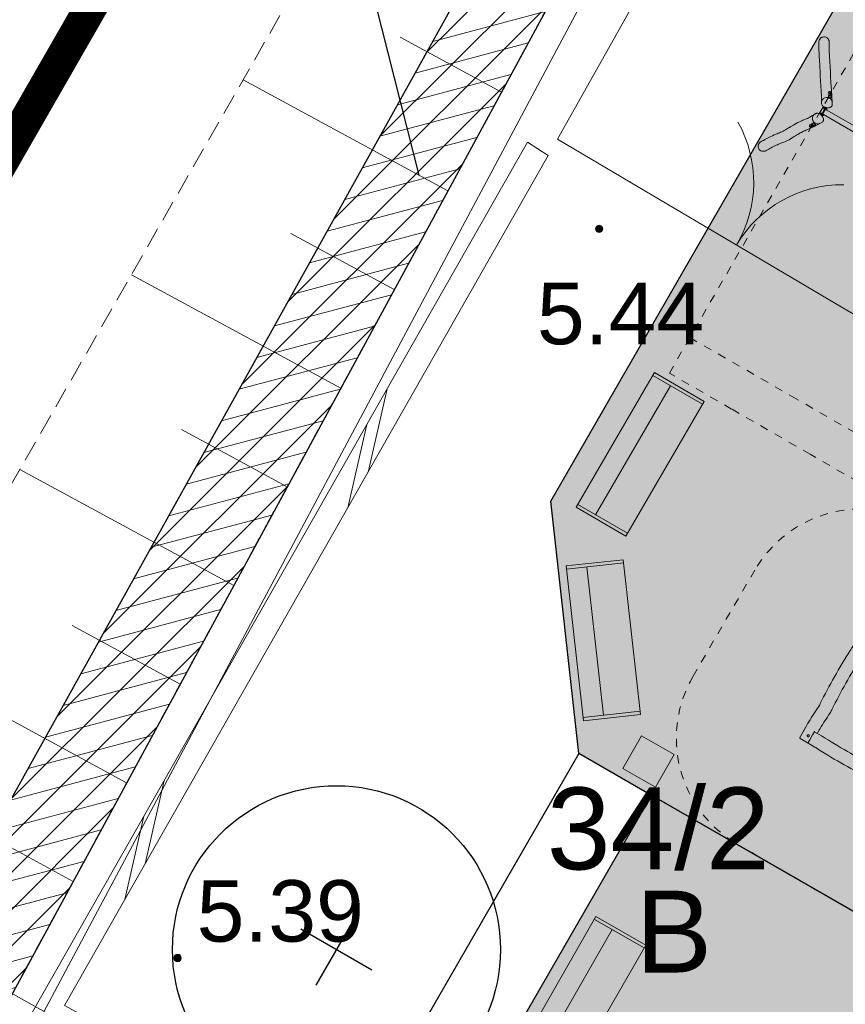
# Model space of a CAD drawing. Extents: x 5477758 to 5478333, y 5918235 to 5918502.
# Tile 67 of 130: x 5477936 to 5477947, y 5918447 to 5918459. Entities that reach past the tile are written whole.
import ezdxf
from ezdxf.enums import TextEntityAlignment as Align

# ---------------------------------------------------------------- set-up
doc = ezdxf.new("R2010")
doc.units = 0
doc.header["$LTSCALE"] = 0.25
doc.header["$PDSIZE"] = 0.75
for name, pattern in [('budynki akt$0$DASHED', [19.05, 12.7, -6.35]), ('DASHED', [19.05, 12.7, -6.35]), ('PRZER1-1', [2, 1, -1]), ('PRZER2-1', [3, 2, -1])]:
    doc.linetypes.add(name, pattern=pattern)
doc.layers.get('0').update_dxf_attribs({"linetype": 'CONTINUOUS', "lineweight": 13})
for name, color, linetype, lineweight in [('0_NAWIERZCHNIA BEZPIECZNA Z PIASKU PŁUKANEGO', 35, 'CONTINUOUS', 0), ('0_NAWIERZCHNIA MINERALNA', 43, 'CONTINUOUS', 0), ('0_podziały zieleni średniowysokiej i nasadzeń niskich', 7, 'CONTINUOUS', 0), ('0_PROJEKTOWANE OGRODZENIE', 7, 'CONTINUOUS', 0), ('0_PROJEKTOWANE ZABAWKI', 7, 'CONTINUOUS', 0), ('A_GRANICA OPRACOWANIA', 7, 'CONTINUOUS', 0), ('GESDZI_O', 30, 'CONTINUOUS', 35), ('GESUZY_O', 252, 'PRZER1-1', 18), ('GSSDSO', 252, 'CONTINUOUS', 18), ('GSSZSN', 252, 'PRZER2-1', 18), ('GULCPR', 252, 'CONTINUOUS', 18), ('OT_Rzedna', 252, 'CONTINUOUS', 18), ('pomiar', 252, 'CONTINUOUS', 18), ('wysokosci', 252, 'CONTINUOUS', 18), ('ZZ_cięcie-krzewów', 203, 'CONTINUOUS', 25), ('ZZ_ekran', 55, 'BATTING', 13), ('ZZ_grupa', 60, 'CONTINUOUS', 30), ('ZZ_grupa-krzewow-szraf', 60, 'CONTINUOUS', 13), ('ZZ_numer-inwentaryzacyjny', 5, 'CONTINUOUS', 25)]:
    doc.layers.add(name, color=color, linetype=linetype, lineweight=lineweight)
doc.layers.add('ZZ_PROJ-drzewa', color=7, linetype='CONTINUOUS')
doc.layers.add('ZZ_PROJ-obrys-rabaty', color=7, linetype='CONTINUOUS')
doc.styles.add('GEO-INFO', font='arial.ttf')
doc.linetypes.add('BATTING', pattern='A,0.00254,-2.54,[134,ltypeshp.shx,S=2.54,R=0,X=-2.54,Y=0],-5.08,[134,ltypeshp.shx,S=2.54,R=180,X=2.54,Y=0],-2.54', length=10.16254)

# ---------------------------------------------------------------- blocks, each defined once
blk = doc.blocks.new('ODTN_2')
at = {"color": 0}
for points in [[(-1.5, -0.5), (0.5, 0.5)], [(-0.5, -0.5), (1.5, 0.5)]]:
    blk.add_lwpolyline(points, dxfattribs=at)
blk = doc.blocks.new('OTRN')
at = {"linetype": 'Continuous', "lineweight": 13}
blk.add_hatch(color=0, dxfattribs=at).paths.add_polyline_path([(0, -0.091, 1), (0, 0.091, 1)])
at = {"color": 0, "linetype": 'Continuous', "lineweight": 13}
blk.add_circle((0, 0), 0.0906, dxfattribs=at)
blk = doc.blocks.new('KTOK02_500')
at = {"color": 0, "linetype": 'Continuous', "lineweight": 13}
for centre, start, end in [((-3, 0), 0, 60.0184), ((3, 0), 119.9816, 180)]:
    blk.add_arc(centre, 3, start, end, dxfattribs=at)
blk = doc.blocks.new('stara ławka w nowym miejscu')
at = {"color": 0}
for p, q in [((5470779.101, 5934415.094), (5470779.772, 5934415.292)), ((5470779.112, 5934415.056), (5470779.784, 5934415.254)), ((5470779.772, 5934415.292), (5470780.31, 5934413.47)), ((5470779.639, 5934413.272), (5470779.101, 5934415.094)), ((5470780.059, 5934413.438), (5470779.544, 5934415.183)), ((5470780.299, 5934413.508), (5470779.627, 5934413.31)), ((5470780.31, 5934413.47), (5470779.639, 5934413.272))]:
    blk.add_line(p, q, dxfattribs=at)
blk = doc.blocks.new('D4')
at = {"layer": 'ZZ_PROJ-drzewa'}
for p, q in [((0, -0.5), (0, 0.5)), ((0.5, 0), (-0.5, 0))]:
    blk.add_line(p, q, dxfattribs=at)
blk.add_circle((0, 0), 2, dxfattribs=at)
blk = doc.blocks.new('zw$8E5F')
at = {"lineweight": 0}
for p, q in [((210.8, -156.6), (210.8, 118.3)), ((217.8, -156.6), (217.8, 118.3)), ((199.4, -155), (201.6, -153.6)), ((229.1, -155), (226.9, -153.6)), ((191.7, -164.9), (191, -164.9)), ((191.2, -161.4), (191.2, -161.4)), ((193.5, -163.8), (192.8, -163.7)), ((193, -160.2), (193, -160.2)), ((195.4, -162.6), (194.6, -162.5)), ((195.5, -159.1), (194.8, -159.1)), ((206.4, -165.9), (207, -165.5)), ((208.7, -157.8), (208.8, -157.8)), ((208.9, -158.1), (219.6, -158.1)), ((208.9, -158.1), (208.9, -158.4)), ((209, -158.7), (219.6, -158.7)), ((219.4, -161.7), (209.1, -161.7)), ((209.2, -159.3), (209.2, -159.5)), ((209.3, -157.7), (209.3, -157.3)), ((209.3, -159.7), (209.3, -159.5)), ((209.4, -157.1), (209.4, -156.9)), ((209.4, -157.1), (209.4, -157.1)), ((209.4, -157.7), (219.2, -157.7)), ((209.6, -156.8), (209.6, -156.7)), ((209.6, -157.7), (209.6, -157.1)), ((209.9, -160.1), (210, -160)), ((210.1, -160.1), (209.9, -160.1)), ((210, -160), (210.3, -160)), ((210.1, -160.1), (210.1, -160)), ((210.5, -160.1), (210.1, -160.1)), ((210.3, -160), (210.5, -160)), ((210.5, -157.7), (210.5, -157.1)), ((210.5, -160), (210.5, -160.1)), ((210.5, -160), (210.5, -160.1)), ((210.8, -156.8), (210.8, -156.7)), ((211, -157.1), (211, -156.9)), ((211, -157.1), (211, -157.1)), ((211.1, -157.7), (211.1, -157.2)), ((211.1, -159.7), (211.1, -159.5)), ((211.2, -159.3), (211.2, -159.5)), ((217.3, -159.3), (217.3, -159.5)), ((217.4, -157.7), (217.4, -157.2)), ((217.4, -159.7), (217.4, -159.5)), ((217.5, -157.1), (217.5, -156.9)), ((217.6, -157.1), (217.5, -157.1)), ((217.7, -156.8), (217.7, -156.7)), ((217.9, -157.7), (217.9, -157.1)), ((218, -160.1), (218.1, -160)), ((218.2, -160.1), (218, -160.1)), ((218.1, -160), (218.4, -160)), ((218.2, -160.1), (218.2, -160)), ((218.6, -160.1), (218.2, -160.1)), ((218.4, -160), (218.6, -160)), ((218.6, -160), (218.6, -160.1)), ((218.6, -160), (218.6, -160.1)), ((218.8, -157.7), (218.8, -157.1)), ((218.9, -156.8), (218.9, -156.7)), ((219.1, -157.1), (219.1, -156.9)), ((219.1, -157.1), (219.1, -157.1)), ((219.2, -157.7), (219.2, -157.2)), ((219.2, -159.7), (219.2, -159.5)), ((219.3, -159.3), (219.3, -159.5)), ((219.6, -158.4), (219.6, -158.1)), ((219.7, -157.8), (219.8, -157.8)), ((222.1, -165.9), (221.5, -165.5)), ((232.9, -159.1), (233.7, -159.1)), ((233.1, -162.6), (233.9, -162.5)), ((234.9, -163.8), (235.7, -163.7)), ((235.5, -160.2), (235.5, -160.2)), ((236.7, -164.9), (237.5, -164.9)), ((237.3, -161.4), (237.4, -161.4))]:
    blk.add_line(p, q, dxfattribs=at)
at = {"linetype": 'DASHED', "ltscale": 0.01}
blk.add_lwpolyline([(584.3, -161.9), (-155.7, -161.9), (-155.7, -74.4), (-155.7, 36.1), (-155.7, 123.6), (584.3, 123.6), (584.3, 36.1), (584.3, -74.4)], close=True, dxfattribs=at)
blk.add_lwpolyline([(534.3, -161.9), (534.3, -19.1), (534.3, 123.6)], dxfattribs=at)
at = {"lineweight": 0}
for centre, radius, start, end in [((190.9, -163.1), 1.66, 130.0325, 224.6395), ((191.1, -163.1), 1.75, 221.1916, 267.336), ((191.1, -163.1), 1.75, 87.336, 133.4804), ((192.8, -162), 1.66, 130.0325, 224.6395), ((192.9, -162), 1.75, 221.1916, 267.336), ((192.9, -162), 1.75, 87.336, 133.4804), ((194.6, -160.8), 1.66, 130.0325, 224.6395), ((194.7, -160.8), 1.75, 221.1916, 267.336), ((194.7, -160.8), 1.75, 87.336, 133.4804), ((210.2, -156.7), 0.58, 0, 180), ((218.3, -156.7), 0.58, 0, 180), ((233.8, -160.8), 1.75, 46.5196, 92.664), ((233.8, -160.8), 1.75, 272.664, 318.8084), ((233.9, -160.8), 1.66, 315.3605, 49.9675), ((235.6, -162), 1.75, 46.5196, 92.664), ((235.6, -162), 1.75, 272.664, 318.8084), ((235.8, -162), 1.66, 315.3605, 49.9675), ((237.4, -163.1), 1.75, 46.5196, 92.664), ((237.4, -163.1), 1.75, 272.664, 318.8084), ((237.6, -163.1), 1.66, 315.3605, 49.9675)]:
    blk.add_arc(centre, radius, start, end, dxfattribs=at)
for centre, major_axis, ratio, start_param, end_param in [((202.9, -160.5), (-3.51, 5.41), 0.951251, 0, 2.543545), ((225.6, -160.5), (3.51, 5.41), 0.951251, 3.739641, 6.283185), ((189.9, -163.1), (-0.06, -1.25), 0.254887, 6.052209, 9.655755), ((189.9, -163.1), (0.06, 1.25), 0.254887, 2.910616, 6.514162), ((191.7, -161.9), (-0.06, -1.25), 0.254887, 6.052209, 9.655755), ((191.7, -161.9), (0.06, 1.25), 0.254887, 2.910616, 6.514162), ((193.5, -160.7), (-0.06, -1.25), 0.254887, 6.052209, 9.655755), ((193.5, -160.7), (0.06, 1.25), 0.254887, 2.910616, 6.514162), ((202.9, -160.5), (3.51, -5.41), 0.951251, 5.725319, 6.283185), ((209.4, -157.8), (-0.6, 0), 0.173648, 4.712389, 6.021386), ((210.2, -159.5), (-1, 0), 0.173648, 2.636232, 6.788546), ((210.2, -159.3), (-1, 0), 0.173648, 3.141593, 6.283185), ((210.2, -159.5), (-0.875, 0), 0.173648, 3.141593, 6.283185), ((210.2, -156.9), (-0.8, 0), 0.173648, 3.141593, 6.283185), ((210.2, -157.1), (-0.8, 0), 0.173648, 4.931152, 5.972819), ((210.2, -157.1), (-0.8, 0), 0.173648, 5.972867, 5.97835), ((210.2, -157.1), (-0.8, 0), 0.173648, 3.883954, 4.931152), ((210.2, -157.1), (0.8, 0), 0.173648, 0.310366, 0.742362), ((218.3, -159.5), (-1, 0), 0.173648, 2.636232, 6.788546), ((218.3, -159.3), (-1, 0), 0.173648, 3.141593, 6.283185), ((218.3, -159.5), (-0.875, 0), 0.173648, 3.141593, 6.283185), ((218.3, -156.9), (-0.8, 0), 0.173648, 3.141593, 6.283185), ((218.3, -157.1), (-0.8, 0), 0.173648, 4.701781, 5.748978), ((218.3, -157.1), (-0.8, 0), 0.173648, 5.748978, 5.972819), ((218.3, -157.1), (-0.8, 0), 0.173648, 3.654583, 4.701781), ((218.3, -157.1), (0.8, 0), 0.173648, 0.310366, 0.51299), ((219.2, -157.8), (0.6, 0), 0.173648, 0.261799, 1.570796), ((225.6, -160.5), (-3.51, -5.41), 0.951251, 0, 0.598048), ((235, -160.7), (-0.06, 1.25), 0.254887, 6.052209, 9.655755), ((235, -160.7), (0.06, -1.25), 0.254887, 2.910616, 6.514162), ((236.8, -161.9), (-0.06, 1.25), 0.254887, 6.052209, 9.655755), ((236.8, -161.9), (0.06, -1.25), 0.254887, 2.910616, 6.514162), ((238.6, -163.1), (-0.06, 1.25), 0.254887, 6.052209, 9.655755), ((238.6, -163.1), (0.06, -1.25), 0.254887, 2.910616, 6.514162)]:
    blk.add_ellipse(centre, major_axis=major_axis, ratio=ratio, start_param=start_param, end_param=end_param, dxfattribs=at)
for points, knots in [([(137.9, -194.6), (138.8, -194.1), (139.7, -193.5), (143.5, -191.3), (146.3, -189.7), (150.7, -186.9), (152.6, -185.7), (156.6, -183), (158.9, -181.4), (163.5, -178.3), (165.9, -176.8), (170.7, -173.9), (173.1, -172.4), (177.9, -169.3), (180.2, -167.8), (184.1, -165.1), (185.7, -164), (189.8, -161.1), (192.4, -159.4), (196.6, -156.8), (198, -155.9), (199.5, -155)], [0, 0, 0, 0, 10.000037, 10.000037, 40.002854, 40.002854, 64.025295, 64.025295, 93.490945, 93.490945, 118.359805, 118.359805, 143.136792, 143.136792, 171.431238, 171.431238, 193.062884, 193.062884, 222.456587, 222.456587, 237.363065, 237.363065, 237.363065, 237.363065]), ([(201.6, -153.6), (201.8, -153.5), (202.1, -153.3), (202.6, -153.1), (202.9, -153.1), (203.5, -153), (203.8, -153), (204.4, -153.1), (204.8, -153.2), (205.4, -153.5), (205.7, -153.7), (206.4, -154.2), (206.7, -154.4), (207.2, -155), (207.4, -155.3), (207.9, -156), (208.1, -156.3), (208.4, -156.9), (208.5, -157.3), (208.8, -158.2), (209, -158.8), (209.2, -159.9), (209.2, -160.4), (209.2, -161.4), (209.1, -161.9), (208.9, -162.9), (208.7, -163.4), (208.2, -164.3), (207.9, -164.7), (207.4, -165.2), (207.2, -165.4), (207, -165.5)], [0.972748, 0.972748, 0.972748, 0.972748, 1.135319, 1.135319, 1.300243, 1.300243, 1.473067, 1.473067, 1.66084, 1.66084, 1.865761, 1.865761, 2.078279, 2.078279, 2.281739, 2.281739, 2.466215, 2.466215, 2.630908, 2.630908, 2.927597, 2.927597, 3.183997, 3.183997, 3.432981, 3.432981, 3.7, 3.7, 4.001686, 4.001686, 4.114341, 4.114341, 4.114341, 4.114341]), ([(221.5, -165.5), (221.2, -165.3), (221, -165.1), (220.6, -164.7), (220.4, -164.5), (220, -163.8), (219.7, -163.2), (219.5, -162.2), (219.4, -161.6), (219.3, -160.6), (219.3, -160.1), (219.5, -159), (219.6, -158.5), (219.9, -157.4), (220.1, -156.9), (220.7, -155.8), (221.1, -155.2), (221.9, -154.4), (222.1, -154.2), (222.8, -153.7), (223.1, -153.5), (223.8, -153.2), (224.1, -153.1), (224.8, -153), (225.1, -153), (226, -153.1), (226.5, -153.3), (226.9, -153.6)], [2.168844, 2.168844, 2.168844, 2.168844, 2.331796, 2.331796, 2.49317, 2.49317, 2.805053, 2.805053, 3.077432, 3.077432, 3.327059, 3.327059, 3.581276, 3.581276, 3.865727, 3.865727, 4.205519, 4.205519, 4.409025, 4.409025, 4.621495, 4.621495, 4.826479, 4.826479, 5.01266, 5.01266, 5.310437, 5.310437, 5.310437, 5.310437]), ([(229, -155), (229.9, -155.5), (230.9, -156), (234.6, -158.3), (237.5, -160.1), (241.8, -163.2), (243.4, -164.5), (246.6, -166.9), (248.2, -168), (251.7, -170.3), (253.8, -171.4), (257.8, -173.5), (259.6, -174.5), (263.9, -176.8), (266.4, -178.4), (270.1, -181), (271.5, -182.1), (274.4, -184.5), (275.9, -185.7), (279.3, -188.2), (281.2, -189.5), (285.2, -191.9), (287.1, -193), (289.5, -194.5), (290.2, -194.9), (290.8, -195.3)], [0.511204, 0.511204, 0.511204, 0.511204, 10.000105, 10.000105, 39.54304, 39.54304, 60.725898, 60.725898, 82.085308, 82.085308, 105.691119, 105.691119, 124.41606, 124.41606, 148.981525, 148.981525, 166.435044, 166.435044, 186.717633, 186.717633, 211.477562, 211.477562, 231.188511, 231.188511, 237.772902, 237.772902, 237.772902, 237.772902]), ([(206.1, -166), (205.2, -166.6), (204.2, -167.1), (200.7, -169.2), (198.2, -170.7), (194.3, -173.3), (192.7, -174.4), (188.8, -177.1), (186.4, -178.7), (181.8, -181.7), (179.6, -183.1), (174.5, -186.3), (171.6, -188.1), (167, -191.1), (165.2, -192.3), (161.1, -195), (158.9, -196.5), (154, -199.6), (151.4, -201.2), (147.4, -203.6), (145.9, -204.5), (144.4, -205.4)], [0, 0, 0, 0, 10.000128, 10.000128, 38.108893, 38.108893, 59.914482, 59.914482, 88.033255, 88.033255, 110.353571, 110.353571, 141.306557, 141.306557, 164.913078, 164.913078, 193.9888, 193.9888, 221.026897, 221.026897, 237.689632, 237.689632, 237.689632, 237.689632]), ([(193.5, -163.8), (193.6, -163.8), (193.6, -163.8), (193.7, -163.7), (193.7, -163.7), (193.8, -163.7), (193.8, -163.6), (193.9, -163.5), (193.9, -163.5), (194, -163.4)], [9.463337, 9.463337, 9.463337, 9.463337, 9.625387, 9.625387, 9.957357, 9.957357, 10.289326, 10.289326, 10.604366, 10.604366, 10.604366, 10.604366]), ([(195.4, -162.6), (195.4, -162.6), (195.4, -162.6), (195.5, -162.6), (195.5, -162.5), (195.6, -162.5), (195.6, -162.4), (195.7, -162.3), (195.7, -162.3), (195.8, -162.2)], [9.463337, 9.463337, 9.463337, 9.463337, 9.625387, 9.625387, 9.957357, 9.957357, 10.289326, 10.289326, 10.621295, 10.621295, 10.621295, 10.621295]), ([(195.8, -162.2), (195.8, -162.1), (195.8, -162.1), (195.8, -161.9), (195.9, -161.8), (195.9, -161.6), (195.9, -161.5), (195.9, -161.2), (195.9, -161.1), (195.8, -160.9), (195.8, -160.8), (195.8, -160.6), (195.8, -160.5), (195.8, -160.2), (195.7, -160.1), (195.7, -159.9), (195.7, -159.8), (195.7, -159.6), (195.7, -159.6), (195.6, -159.4), (195.6, -159.3), (195.6, -159.2), (195.6, -159.2), (195.6, -159.1), (195.5, -159.1), (195.5, -159.1), (195.5, -159.1), (195.5, -159.1)], [0, 0, 0, 0, 0.331969, 0.331969, 0.663939, 0.663939, 0.995908, 0.995908, 1.327877, 1.327877, 1.659739, 1.659739, 1.991601, 1.991601, 2.323462, 2.323462, 2.655324, 2.655324, 2.987185, 2.987185, 3.319047, 3.319047, 3.650909, 3.650909, 3.98277, 3.98277, 4.15269, 4.15269, 4.15269, 4.15269]), ([(211.1, -159.7), (211.1, -159.7), (211.1, -159.7), (211, -159.8), (211, -159.9), (211, -159.9), (211, -160), (210.9, -160), (210.9, -160), (210.8, -160.1), (210.8, -160.1), (210.7, -160.1), (210.6, -160.1), (210.4, -160.1), (210.3, -160.1), (210.2, -160.1), (210.1, -160.1), (210, -160.1), (209.9, -160.1), (209.8, -160.1), (209.7, -160.1), (209.6, -160.1), (209.6, -160.1), (209.5, -160), (209.5, -160), (209.4, -159.9), (209.4, -159.9), (209.3, -159.8), (209.3, -159.7), (209.3, -159.7), (209.3, -159.7), (209.3, -159.7)], [6.048092, 6.048092, 6.048092, 6.048092, 6.104672, 6.104672, 6.166847, 6.166847, 6.246755, 6.246755, 6.360272, 6.360272, 6.544694, 6.544694, 7.083622, 7.083622, 7.496277, 7.496277, 7.864122, 7.864122, 8.237538, 8.237538, 8.675238, 8.675238, 8.932462, 8.932462, 9.004641, 9.004641, 9.11188, 9.11188, 9.178903, 9.178903, 9.189685, 9.189685, 9.189685, 9.189685]), ([(219.2, -159.7), (219.2, -159.7), (219.2, -159.7), (219.2, -159.8), (219.1, -159.9), (219.1, -159.9), (219.1, -160), (219, -160), (219, -160), (218.9, -160.1), (218.9, -160.1), (218.8, -160.1), (218.7, -160.1), (218.5, -160.1), (218.5, -160.1), (218.3, -160.1), (218.2, -160.1), (218.1, -160.1), (218.1, -160.1), (217.9, -160.1), (217.9, -160.1), (217.7, -160.1), (217.7, -160.1), (217.6, -160), (217.6, -160), (217.5, -159.9), (217.5, -159.9), (217.5, -159.8), (217.4, -159.7), (217.4, -159.7), (217.4, -159.7), (217.4, -159.7)], [6.048092, 6.048092, 6.048092, 6.048092, 6.104672, 6.104672, 6.166847, 6.166847, 6.246755, 6.246755, 6.360272, 6.360272, 6.544694, 6.544694, 7.083622, 7.083622, 7.496277, 7.496277, 7.864122, 7.864122, 8.237538, 8.237538, 8.675238, 8.675238, 8.932462, 8.932462, 9.004641, 9.004641, 9.11188, 9.11188, 9.178903, 9.178903, 9.189685, 9.189685, 9.189685, 9.189685]), ([(284, -205.9), (283.2, -205.4), (282.3, -204.8), (279.3, -203), (277.1, -201.6), (272.2, -198.5), (269.6, -196.6), (265.6, -193.5), (264.1, -192.3), (260.7, -189.8), (258.9, -188.6), (255.3, -186.4), (253.5, -185.5), (249.7, -183.4), (247.6, -182.3), (243, -179.6), (240.5, -178), (236.9, -175.3), (235.5, -174.2), (232.3, -171.9), (230.7, -170.7), (227.4, -168.8), (226, -168), (224, -166.9), (223.3, -166.5), (222.6, -166.1)], [0, 0, 0, 0, 10.000329, 10.000329, 33.028265, 33.028265, 62.28337, 62.28337, 82.991003, 82.991003, 107.243481, 107.243481, 126.079598, 126.079598, 147.421497, 147.421497, 173.654497, 173.654497, 192.135686, 192.135686, 215.579157, 215.579157, 230.188624, 230.188624, 237.795216, 237.795216, 237.795216, 237.795216]), ([(232.7, -159.2), (232.7, -159.2), (232.7, -159.3), (232.7, -159.4), (232.7, -159.5), (232.6, -159.6), (232.6, -159.7), (232.7, -159.9), (232.7, -160), (232.7, -160.2), (232.7, -160.3), (232.7, -160.5), (232.7, -160.6), (232.8, -160.8), (232.8, -161), (232.8, -161.2), (232.8, -161.3), (232.9, -161.5), (232.9, -161.6), (232.9, -161.8), (232.9, -161.9), (232.9, -162.1), (232.9, -162.2), (233, -162.3), (233, -162.4), (233, -162.5), (233, -162.5), (233, -162.6), (233, -162.6), (233.1, -162.6), (233.1, -162.6), (233.1, -162.6)], [0, 0, 0, 0, 0.331969, 0.331969, 0.663939, 0.663939, 0.995908, 0.995908, 1.327877, 1.327877, 1.659739, 1.659739, 1.991601, 1.991601, 2.323462, 2.323462, 2.655324, 2.655324, 2.987185, 2.987185, 3.319047, 3.319047, 3.650909, 3.650909, 3.98277, 3.98277, 4.31474, 4.31474, 4.646709, 4.646709, 4.758108, 4.758108, 4.758108, 4.758108]), ([(232.9, -159.1), (232.9, -159.1), (232.9, -159.1), (232.8, -159.1), (232.8, -159.2), (232.7, -159.2)], [10.0687555, 10.0687555, 10.0687555, 10.0687555, 10.2893259, 10.2893259, 10.6212952, 10.6212952, 10.6212952, 10.6212952]), ([(234.6, -162.4), (234.6, -162.4), (234.6, -162.5), (234.7, -162.7), (234.7, -162.8), (234.7, -163), (234.7, -163.1), (234.7, -163.3), (234.7, -163.3), (234.8, -163.5), (234.8, -163.5), (234.8, -163.6), (234.8, -163.7), (234.8, -163.7), (234.9, -163.7), (234.9, -163.8), (234.9, -163.8), (234.9, -163.8)], [2.422232, 2.422232, 2.422232, 2.422232, 2.655324, 2.655324, 2.987185, 2.987185, 3.319047, 3.319047, 3.650909, 3.650909, 3.98277, 3.98277, 4.31474, 4.31474, 4.646709, 4.646709, 4.758108, 4.758108, 4.758108, 4.758108]), ([(236.4, -163.5), (236.4, -163.6), (236.5, -163.7), (236.5, -163.9), (236.5, -164), (236.5, -164.2), (236.5, -164.3), (236.5, -164.4), (236.6, -164.5), (236.6, -164.6), (236.6, -164.7), (236.6, -164.8), (236.6, -164.8), (236.7, -164.9), (236.7, -164.9), (236.7, -164.9)], [2.422232, 2.422232, 2.422232, 2.422232, 2.655324, 2.655324, 2.987185, 2.987185, 3.319047, 3.319047, 3.650909, 3.650909, 3.98277, 3.98277, 4.31474, 4.31474, 4.623968, 4.623968, 4.623968, 4.623968]), ([(137.9, -194.6), (137.4, -194.9), (137, -195.2), (135.9, -196.2), (135.5, -197), (134.8, -198.5), (134.6, -199.3), (134.6, -200.9), (134.7, -201.7), (135.3, -203.2), (135.7, -203.9), (136.2, -204.4), (136.5, -204.8), (136.9, -205.1), (137.6, -205.6), (138, -205.8), (139.2, -206.3), (140, -206.4), (140.8, -206.4)], [-11.421713, -11.421713, -11.421713, -11.421713, -9.77778, -9.77778, -7.176096, -7.176096, -4.713265, -4.713265, -2.349849, -2.349849, 0, 0, 0, 1.374618, 1.374618, 2.760104, 2.760104, 5.170156, 5.170156, 5.170156, 5.170156]), ([(284, -205.9), (284.1, -206), (284.2, -206), (285, -206.5), (285.8, -206.8), (287.5, -207.1), (288.4, -207), (290, -206.7), (290.7, -206.3), (292, -205.4), (292.6, -204.9), (293.4, -203.5), (293.7, -202.8), (294, -201.2), (294, -200.4), (293.8, -199.5), (293.7, -199.1), (293.5, -198.6), (293.1, -197.7), (292.8, -197.3), (292, -196.2), (291.4, -195.7), (290.8, -195.3)], [-15.047976, -15.047976, -15.047976, -15.047976, -14.844503, -14.844503, -12.170215, -12.170215, -9.630811, -9.630811, -7.223359, -7.223359, -4.878818, -4.878818, -2.499485, -2.499485, 0, 0, 0, 1.492882, 1.492882, 3.001095, 3.001095, 5.369872, 5.369872, 5.369872, 5.369872]), ([(140.8, -206.4), (140.9, -206.4), (140.9, -206.4), (141.9, -206.4), (142.8, -206.2), (143.9, -205.7), (144.2, -205.5), (144.4, -205.4)], [-35.56162, -35.56162, -35.56162, -35.56162, -35.377338, -35.377338, -32.672882, -32.672882, -31.767898, -31.767898, -31.767898, -31.767898])]:
    blk.add_open_spline(points, degree=3, knots=knots, dxfattribs=at)
for points in [[(191.7, -164.9), (191.8, -164.9), (191.8, -164.9), (191.8, -164.9)], [(208.9, -158.1), (208.9, -158.1), (208.8, -158.1), (208.8, -158.1)], [(219.7, -158.1), (219.7, -158.1), (219.7, -158.1), (219.6, -158.1)]]:
    blk.add_open_spline(points, degree=3, dxfattribs=at)
for points in [[(209.4, -157.1), (209.4, -157.1), (209.3, -157.3)], [(209.6, -157.1), (209.5, -157.1), (209.4, -157.1)], [(210, -157), (209.8, -157), (209.6, -157.1)], [(210.5, -157.1), (210.2, -157), (210, -157)], [(210.8, -157.1), (210.6, -157), (210.5, -157.1)], [(211.1, -157.2), (210.9, -157.1), (210.8, -157.1)], [(217.6, -157.1), (217.5, -157.1), (217.4, -157.2)], [(217.9, -157.1), (217.7, -157), (217.6, -157.1)], [(218.3, -157), (218.1, -157), (217.9, -157.1)], [(218.8, -157.1), (218.5, -157), (218.3, -157)], [(219, -157.1), (218.9, -157), (218.8, -157.1)], [(219.2, -157.2), (219.1, -157.1), (219, -157.1)]]:
    blk.add_rational_spline(points, [1, 1.0379548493, 1], degree=2, dxfattribs=at)
blk = doc.blocks.new('zw$B4AF')
for p, q in [((384.6, -197.2), (384.6, -186.7)), ((385.6, -185.7), (401.1, -185.7)), ((385.6, -185.7), (399.6, -185.7)), ((404.6, -185.7), (401.1, -185.7)), ((522.1, -185.7), (512.6, -185.7)), ((523.1, -185.7), (522.1, -185.7)), ((522.6, -186.7), (522.6, -190.2)), ((522.6, -190.2), (522.6, -197.2)), ((523.1, -185.7), (533.6, -185.7)), ((534.6, -186.7), (534.6, -202.2)), ((534.6, -186.7), (534.6, -200.7)), ((384.6, -197.2), (384.6, -198.2)), ((384.6, -198.2), (384.6, -207.7)), ((385.6, -197.7), (389.1, -197.7)), ((389.1, -197.7), (396.1, -197.7)), ((396.1, -197.7), (400.6, -197.7)), ((400.6, -201.2), (400.6, -197.7)), ((400.6, -201.2), (400.6, -207.7)), ((404.6, -201.7), (401.1, -201.7)), ((519.1, -201.7), (512.6, -201.7)), ((518.6, -205.7), (518.6, -202.2)), ((519.1, -201.7), (522.6, -201.7)), ((522.6, -197.2), (522.6, -201.8)), ((534.6, -205.7), (534.6, -202.2)), ((384.6, -315.7), (384.6, -319.2)), ((384.6, -334.7), (384.6, -319.2)), ((384.6, -334.7), (384.6, -320.7)), ((396.6, -324.2), (396.6, -319.7)), ((400.1, -319.7), (396.6, -319.7)), ((396.6, -331.2), (396.6, -324.2)), ((400.1, -319.7), (406.6, -319.7)), ((400.6, -315.7), (400.6, -319.2)), ((514.6, -319.7), (518.1, -319.7)), ((523.1, -323.7), (518.5, -323.7)), ((518.6, -320.2), (518.6, -313.7)), ((518.6, -320.2), (518.6, -323.7)), ((530.1, -323.7), (523.1, -323.7)), ((533.6, -323.7), (530.1, -323.7)), ((534.6, -323.2), (534.6, -313.7)), ((534.6, -324.2), (534.6, -323.2)), ((534.6, -324.2), (534.6, -334.7)), ((396.1, -335.7), (385.6, -335.7)), ((396.1, -335.7), (397.1, -335.7)), ((396.6, -334.7), (396.6, -331.2)), ((397.1, -335.7), (406.6, -335.7)), ((514.6, -335.7), (518.1, -335.7)), ((533.6, -335.7), (518.1, -335.7)), ((533.6, -335.7), (519.6, -335.7))]:
    blk.add_line(p, q)
at = {"linetype": 'DASHED', "ltscale": 0.01}
blk.add_lwpolyline([(534.6, -485.7), (384.6, -485.7, -0.414214), (234.6, -335.7), (234.6, -185.7, -0.414214), (384.6, -35.7), (534.6, -35.7, -0.414214), (684.6, -185.7), (684.6, -335.7, -0.414214)], format="xyb", close=True, dxfattribs=at)
for centre in [(392.6, -193.7), (526.6, -193.7), (392.6, -327.7), (526.6, -327.7)]:
    blk.add_circle(centre, 1.23)
for centre, radius, start, end in [((385.6, -186.7), 1, 90, 180), ((385.6, -186.7), 1, 90, 180), ((404.6, -493.7), 308, 85.6678, 90), ((431, -144.7), 42, 265.6678, 273.7783), ((480.4, -893.1), 708, 87.7537, 93.7783), ((512.6, -73.7), 112, 267.7537, 270), ((522.1, -186.2), 0.5, 0, 90), ((523.1, -186.2), 0.5, 90, 180), ((533.6, -186.7), 1, 0, 90), ((533.6, -186.7), 1, 0, 90), ((385.1, -197.2), 0.5, 180, 270), ((385.1, -198.2), 0.5, 90, 180), ((400.1, -198.2), 0.5, 0, 90), ((401.1, -201.2), 0.5, 180, 270), ((400.1, -201.2), 0.8, 308.6822, 330.3137), ((404.6, -493.7), 292, 85.6678, 90), ((431, -144.7), 58, 265.6678, 273.7783), ((480.4, -893.1), 692, 87.7537, 93.7783), ((512.6, -73.7), 128, 267.7537, 270), ((519.1, -201.2), 0.8, 218.6822, 240.3137), ((519.1, -202.2), 0.5, 90, 180), ((522.1, -201.2), 0.5, 270, 0), ((1091.9, -239.9), 708, 177.7537, 183.7783), ((272.6, -207.7), 112, 357.7537, 0), ((1091.9, -239.9), 692, 177.7537, 183.7783), ((272.6, -207.7), 128, 357.7537, 0), ((226.6, -205.7), 292, 355.6678, 0), ((226.6, -205.7), 308, 355.6678, 0), ((575.6, -232.2), 58, 175.6678, 183.7783), ((-172.8, -281.6), 692, 357.7537, 3.7783), ((575.6, -232.2), 42, 175.6678, 183.7783), ((-172.8, -281.6), 708, 357.7537, 3.7783), ((343.6, -289.3), 42, 355.6678, 3.7783), ((343.6, -289.3), 58, 355.6678, 3.7783), ((692.6, -315.7), 308, 175.6678, 180), ((692.6, -315.7), 292, 175.6678, 180), ((646.6, -313.7), 128, 177.7537, 180), ((646.6, -313.7), 112, 177.7537, 180), ((397.1, -320.2), 0.5, 90, 180), ((400.1, -319.2), 0.5, 270, 0), ((400.1, -320.2), 0.8, 38.6822, 60.3137), ((406.6, -447.7), 128, 87.7537, 90), ((438.7, 371.6), 692, 267.7537, 273.7783), ((488.1, -376.7), 58, 85.6678, 93.7783), ((514.6, -27.7), 292, 265.6678, 270), ((518.1, -320.2), 0.5, 0, 90), ((519.1, -320.2), 0.8, 128.6822, 150.3137), ((519.1, -323.2), 0.5, 180, 270), ((534.1, -323.2), 0.5, 270, 0), ((534.1, -324.2), 0.5, 0, 90), ((385.6, -334.7), 1, 180, 270), ((385.6, -334.7), 1, 180, 270), ((396.1, -335.2), 0.5, 270, 0), ((397.1, -335.2), 0.5, 180, 270), ((406.6, -447.7), 112, 87.7537, 90), ((438.7, 371.6), 708, 267.7537, 273.7783), ((488.1, -376.7), 42, 85.6678, 93.7783), ((514.6, -27.7), 308, 265.6678, 270), ((533.6, -334.7), 1, 270, 0), ((533.6, -334.7), 1, 270, 0)]:
    blk.add_arc(centre, radius, start, end)
for points, knots in [([(522.6, -186.2), (522.6, -186.2), (522.6, -186.2), (522.6, -186.3), (522.6, -186.3), (522.6, -186.4), (522.6, -186.4), (522.6, -186.6), (522.6, -186.7), (522.6, -186.7)], [0, 0, 0, 0, 0.1282339, 0.1282339, 0.3334081, 0.3334081, 0.5921044, 0.5921044, 0.8427558, 0.8427558, 0.8427558, 0.8427558]), ([(385.1, -197.7), (385.1, -197.7), (385.1, -197.7), (385.1, -197.7), (385.1, -197.7), (385.2, -197.7), (385.3, -197.7), (385.4, -197.7), (385.5, -197.7), (385.6, -197.7)], [0, 0, 0, 0, 0.1282339, 0.1282339, 0.3334081, 0.3334081, 0.5921044, 0.5921044, 0.8427558, 0.8427558, 0.8427558, 0.8427558]), ([(391.3, -193.7), (391.3, -193.6), (391.4, -193.4), (391.5, -193.1), (391.6, -193), (391.8, -192.7), (391.9, -192.6), (392.3, -192.5), (392.4, -192.5), (392.7, -192.5), (392.9, -192.5), (393.2, -192.6), (393.3, -192.7), (393.6, -193), (393.7, -193.1), (393.8, -193.4), (393.8, -193.6), (393.8, -193.7)], [1.886759, 1.886759, 1.886759, 1.886759, 2.358443, 2.358443, 2.830128, 2.830128, 3.301823, 3.301823, 3.773517, 3.773517, 4.245212, 4.245212, 4.716906, 4.716906, 5.188591, 5.188591, 5.660276, 5.660276, 5.660276, 5.660276]), ([(393.8, -193.7), (393.8, -193.9), (393.8, -194.1), (393.7, -194.4), (393.6, -194.5), (393.3, -194.7), (393.2, -194.8), (392.9, -195), (392.7, -195), (392.6, -195), (392.4, -195), (392.3, -195), (391.9, -194.8), (391.8, -194.7), (391.6, -194.5), (391.5, -194.4), (391.4, -194.1), (391.3, -193.9), (391.3, -193.7)], [5.660276, 5.660276, 5.660276, 5.660276, 6.13196, 6.13196, 6.603645, 6.603645, 7.07534, 7.07534, 7.547034, 7.547034, 7.547034, 8.018729, 8.018729, 8.490423, 8.490423, 8.962108, 8.962108, 9.433793, 9.433793, 9.433793, 9.433793]), ([(400.6, -197.7), (400.7, -197.7), (400.7, -197.7), (400.8, -197.7), (400.8, -197.7), (401, -197.6), (401, -197.5), (401.1, -197.5), (401.1, -197.5), (401.1, -197.5)], [0, 0, 0, 0, 0.2042006, 0.2042006, 0.4410794, 0.4410794, 0.6923763, 0.6923763, 0.6937995, 0.6937995, 0.6937995, 0.6937995]), ([(522.6, -201.8), (522.6, -201.8), (522.6, -201.9), (522.6, -202), (522.7, -202), (522.7, -202.1), (522.8, -202.2), (522.8, -202.2), (522.8, -202.2), (522.8, -202.2)], [0, 0, 0, 0, 0.2042006, 0.2042006, 0.4410794, 0.4410794, 0.6923763, 0.6923763, 0.6937995, 0.6937995, 0.6937995, 0.6937995]), ([(526.6, -195), (526.4, -195), (526.3, -195), (525.9, -194.8), (525.8, -194.7), (525.6, -194.5), (525.5, -194.4), (525.4, -194.1), (525.3, -193.9), (525.3, -193.7), (525.3, -193.6), (525.4, -193.4), (525.5, -193.1), (525.6, -193), (525.8, -192.7), (525.9, -192.6), (526.3, -192.5), (526.4, -192.5), (526.6, -192.5)], [5.660276, 5.660276, 5.660276, 5.660276, 6.13196, 6.13196, 6.603645, 6.603645, 7.07534, 7.07534, 7.547034, 7.547034, 7.547034, 8.018729, 8.018729, 8.490423, 8.490423, 8.962108, 8.962108, 9.433793, 9.433793, 9.433793, 9.433793]), ([(526.6, -192.5), (526.7, -192.5), (526.9, -192.5), (527.2, -192.6), (527.3, -192.7), (527.6, -193), (527.7, -193.1), (527.8, -193.4), (527.8, -193.6), (527.8, -193.9), (527.8, -194.1), (527.7, -194.4), (527.6, -194.5), (527.3, -194.7), (527.2, -194.8), (526.9, -195), (526.7, -195), (526.6, -195)], [1.886759, 1.886759, 1.886759, 1.886759, 2.358443, 2.358443, 2.830128, 2.830128, 3.301823, 3.301823, 3.773517, 3.773517, 4.245212, 4.245212, 4.716906, 4.716906, 5.188591, 5.188591, 5.660276, 5.660276, 5.660276, 5.660276]), ([(396.6, -319.7), (396.6, -319.6), (396.6, -319.6), (396.5, -319.5), (396.5, -319.5), (396.4, -319.4), (396.4, -319.3), (396.3, -319.2), (396.3, -319.2), (396.3, -319.2)], [0, 0, 0, 0, 0.2042006, 0.2042006, 0.4410794, 0.4410794, 0.6923763, 0.6923763, 0.6937995, 0.6937995, 0.6937995, 0.6937995]), ([(518.5, -323.7), (518.5, -323.7), (518.4, -323.7), (518.4, -323.8), (518.3, -323.8), (518.2, -323.9), (518.1, -323.9), (518.1, -324), (518.1, -324), (518.1, -324)], [0, 0, 0, 0, 0.2042006, 0.2042006, 0.4410794, 0.4410794, 0.6923763, 0.6923763, 0.6937995, 0.6937995, 0.6937995, 0.6937995]), ([(534.1, -323.7), (534.1, -323.7), (534.1, -323.7), (534.1, -323.7), (534, -323.7), (533.9, -323.7), (533.9, -323.7), (533.7, -323.7), (533.7, -323.7), (533.6, -323.7)], [0, 0, 0, 0, 0.1282339, 0.1282339, 0.3334081, 0.3334081, 0.5921044, 0.5921044, 0.8427558, 0.8427558, 0.8427558, 0.8427558]), ([(392.6, -329), (392.4, -329), (392.3, -329), (391.9, -328.8), (391.8, -328.7), (391.6, -328.5), (391.5, -328.4), (391.4, -328.1), (391.3, -327.9), (391.3, -327.6), (391.4, -327.4), (391.5, -327.1), (391.6, -327), (391.8, -326.7), (391.9, -326.6), (392.3, -326.5), (392.4, -326.5), (392.6, -326.5)], [1.886759, 1.886759, 1.886759, 1.886759, 2.358443, 2.358443, 2.830128, 2.830128, 3.301823, 3.301823, 3.773517, 3.773517, 4.245212, 4.245212, 4.716906, 4.716906, 5.188591, 5.188591, 5.660276, 5.660276, 5.660276, 5.660276]), ([(392.6, -326.5), (392.7, -326.5), (392.9, -326.5), (393.2, -326.6), (393.3, -326.7), (393.6, -327), (393.7, -327.1), (393.8, -327.4), (393.8, -327.6), (393.8, -327.7), (393.8, -327.9), (393.8, -328.1), (393.7, -328.4), (393.6, -328.5), (393.3, -328.7), (393.2, -328.8), (392.9, -329), (392.7, -329), (392.6, -329)], [5.660276, 5.660276, 5.660276, 5.660276, 6.13196, 6.13196, 6.603645, 6.603645, 7.07534, 7.07534, 7.547034, 7.547034, 7.547034, 8.018729, 8.018729, 8.490423, 8.490423, 8.962108, 8.962108, 9.433793, 9.433793, 9.433793, 9.433793]), ([(396.6, -335.2), (396.6, -335.2), (396.6, -335.2), (396.6, -335.2), (396.6, -335.2), (396.6, -335.1), (396.6, -335), (396.6, -334.9), (396.6, -334.8), (396.6, -334.7)], [0, 0, 0, 0, 0.1282339, 0.1282339, 0.3334081, 0.3334081, 0.5921044, 0.5921044, 0.8427558, 0.8427558, 0.8427558, 0.8427558]), ([(525.3, -327.7), (525.3, -327.6), (525.4, -327.4), (525.5, -327.1), (525.6, -327), (525.8, -326.7), (525.9, -326.6), (526.3, -326.5), (526.4, -326.5), (526.6, -326.5), (526.7, -326.5), (526.9, -326.5), (527.2, -326.6), (527.3, -326.7), (527.6, -327), (527.7, -327.1), (527.8, -327.4), (527.8, -327.6), (527.8, -327.7)], [5.660276, 5.660276, 5.660276, 5.660276, 6.13196, 6.13196, 6.603645, 6.603645, 7.07534, 7.07534, 7.547034, 7.547034, 7.547034, 8.018729, 8.018729, 8.490423, 8.490423, 8.962108, 8.962108, 9.433793, 9.433793, 9.433793, 9.433793]), ([(527.8, -327.7), (527.8, -327.9), (527.8, -328.1), (527.7, -328.4), (527.6, -328.5), (527.3, -328.7), (527.2, -328.8), (526.9, -329), (526.7, -329), (526.4, -329), (526.3, -329), (525.9, -328.8), (525.8, -328.7), (525.6, -328.5), (525.5, -328.4), (525.4, -328.1), (525.3, -327.9), (525.3, -327.7)], [1.886759, 1.886759, 1.886759, 1.886759, 2.358443, 2.358443, 2.830128, 2.830128, 3.301823, 3.301823, 3.773517, 3.773517, 4.245212, 4.245212, 4.716906, 4.716906, 5.188591, 5.188591, 5.660276, 5.660276, 5.660276, 5.660276])]:
    blk.add_open_spline(points, degree=3, knots=knots)

msp = doc.modelspace()

# ---------------------------------------------------------------- hatches: boundary and pattern name
at = {"layer": '0_NAWIERZCHNIA BEZPIECZNA Z PIASKU PŁUKANEGO', "transparency": 33554559}
msp.add_hatch(color=256, dxfattribs=at).paths.add_polyline_path([(5477943.435, 5918450.298), (5477943.299, 5918450.376), (5477942.959, 5918453.455), (5477950.692, 5918466.889), (5477956.869, 5918463.337), (5477947.851, 5918447.759)])
at = {"layer": '0_NAWIERZCHNIA MINERALNA', "transparency": 33554636}
msp.add_hatch(color=256, dxfattribs=at).paths.add_polyline_path([(5477944.188, 5918449.863), (5477948.829, 5918447.192), (5477945.683, 5918441.734), (5477941.044, 5918444.404)])
at = {"layer": 'ZZ_cięcie-krzewów', "ltscale": 0.25}
h = msp.add_hatch(dxfattribs=at)
h.set_pattern_fill('ANSI31', color=256, scale=0.1)
h.set_pattern_definition([(45, (0, 0), (-0.224506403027, 0.224506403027), [])])
edge = h.paths.add_edge_path()
edge.add_line((5477944.967, 5918463.262), (5477929.952, 5918435.573))
edge.add_line((5477929.952, 5918435.573), (5477928.8, 5918436.198))
edge.add_line((5477928.8, 5918436.198), (5477944.111, 5918463.726))
edge.add_line((5477944.111, 5918463.726), (5477944.962, 5918463.253))
at = {"layer": 'ZZ_grupa-krzewow-szraf'}
h = msp.add_hatch(dxfattribs=at)
h.set_pattern_fill('ANSI31', color=256, scale=0.1, angle=90)
h.set_pattern_definition([(194.933, (5477837.84446, 5918344.9947), (0.08181636, -0.30677734), [])])
edge = h.paths.add_edge_path()
edge.add_line((5477944.967, 5918463.262), (5477929.952, 5918435.573))
edge.add_line((5477929.952, 5918435.573), (5477928.8, 5918436.198))
edge.add_line((5477928.8, 5918436.198), (5477944.111, 5918463.726))
edge.add_line((5477944.111, 5918463.726), (5477944.962, 5918463.253))

# ---------------------------------------------------------------- linework, layer by layer
at = {"layer": '0_podziały zieleni średniowysokiej i nasadzeń niskich'}
msp.add_lwpolyline([(5477944.188, 5918449.863), (5477948.829, 5918447.192), (5477945.683, 5918441.734), (5477941.044, 5918444.404), (5477944.188, 5918449.863)], dxfattribs=at)
msp.add_lwpolyline([(5477944.188, 5918449.863), (5477948.829, 5918447.192), (5477945.683, 5918441.734), (5477941.044, 5918444.404), (5477944.188, 5918449.863)], dxfattribs=at)
at = {"layer": '0_PROJEKTOWANE OGRODZENIE', "lineweight": 30}
msp.add_lwpolyline([(5477942.959, 5918453.455), (5477950.692, 5918466.889), (5477956.869, 5918463.337), (5477947.851, 5918447.759), (5477943.435, 5918450.298), (5477943.299, 5918450.376), (5477942.959, 5918453.455)], dxfattribs=at)
at = {"layer": '0_PROJEKTOWANE ZABAWKI'}
msp.add_lwpolyline([(5477944.235, 5918449.964), (5477944.465, 5918450.363), (5477944.067, 5918450.593), (5477943.837, 5918450.194), (5477944.235, 5918449.964)], dxfattribs=at)
at = {"layer": 'A_GRANICA OPRACOWANIA', "color": 1, "linetype": 'budynki akt$0$DASHED', "ltscale": 0.1, "const_width": 0.4}
msp.add_lwpolyline([(5477924.666, 5918437.385), (5477923.68, 5918435.693), (5477947.085, 5918422.232), (5477949.411, 5918426.304), (5477947.596, 5918427.361), (5477964.141, 5918455.941), (5477965.541, 5918458.35), (5477956.078, 5918463.925), (5477947.799, 5918468.803), (5477947.799, 5918468.803), (5477943.997, 5918471.043), (5477943.489, 5918470.182), (5477933.716, 5918453.151), (5477933.004, 5918451.909), (5477924.666, 5918437.385)], dxfattribs=at)
at = {"layer": 'GSSDSO', "linetype": 'Continuous', "lineweight": 18}
msp.add_lwpolyline([(5477930.395, 5918433.886), (5477937.827, 5918446.866), (5477937.028, 5918447.302), (5477942.928, 5918457.672), (5477942.928, 5918457.672), (5477942.928, 5918457.672), (5477942.676, 5918457.835), (5477942.676, 5918457.835), (5477942.676, 5918457.835), (5477936.617, 5918447.185), (5477937.415, 5918446.75), (5477930.139, 5918434.043)], dxfattribs=at)
at = {"layer": 'GSSZSN', "linetype": 'PRZER2-1', "lineweight": 18, "ltscale": 0.5}
for points in [[(5477929.356, 5918434.475), (5477926.268, 5918436.181), (5477930.77, 5918443.87), (5477944.733, 5918468.243), (5477950.113, 5918477.734), (5477949.938, 5918479.477), (5477950.546, 5918480.534)], [(5477950.546, 5918480.534), (5477953.061, 5918478.205), (5477947.805, 5918468.497), (5477938.059, 5918450.522), (5477929.356, 5918434.475)]]:
    msp.add_lwpolyline(points, dxfattribs=at)
at = {"layer": 'GSSZSN', "linetype": 'Continuous', "lineweight": 18, "flags": 128}
for points in [[(5477942.356, 5918458.447), (5477941.121, 5918459.116)], [(5477941.703, 5918457.243), (5477939.206, 5918458.596)], [(5477941.05, 5918456.039), (5477939.788, 5918456.723)], [(5477940.397, 5918454.835), (5477937.845, 5918456.219)], [(5477939.745, 5918453.631), (5477938.454, 5918454.331)], [(5477939.092, 5918452.427), (5477936.483, 5918453.842)], [(5477938.439, 5918451.223), (5477937.121, 5918451.938)], [(5477937.786, 5918450.019), (5477935.121, 5918451.465)], [(5477937.134, 5918448.815), (5477935.787, 5918449.546)]]:
    msp.add_lwpolyline(points, dxfattribs=at)
at = {"layer": 'GULCPR', "linetype": 'Continuous', "lineweight": 18}
msp.add_lwpolyline([(5477953.623, 5918437.772), (5477931.891, 5918449.971)], dxfattribs=at)
at = {"layer": 'OT_Rzedna', "color": 7}
for p in [(5477942.8, 5918457.755), (5477943.928, 5918457.35), (5477943.549, 5918456.779), (5477938.407, 5918447.881)]:
    msp.add_point(p, dxfattribs=at)
at = {"layer": 'pomiar', "linetype": 'CONTINUOUS', "lineweight": 13}
msp.add_line((5477943.928, 5918457.35), (5477946.519, 5918455.814), dxfattribs=at)
at = {"layer": 'pomiar', "linetype": 'Continuous', "lineweight": 18, "flags": 128}
for points in [[(5477948.233, 5918467.115), (5477943.04, 5918457.871), (5477943.928, 5918457.35)], [(5477946.519, 5918455.814), (5477954.984, 5918450.859), (5477958.74, 5918457.26)]]:
    msp.add_lwpolyline(points, dxfattribs=at)
at = {"layer": 'ZZ_ekran', "ltscale": 0.15}
msp.add_lwpolyline([(5477924.956, 5918437.227), (5477929.966, 5918434.451), (5477946.563, 5918465.594), (5477947.807, 5918464.878), (5477949.131, 5918467.532), (5477944.546, 5918470.186), (5477944.386, 5918469.903)], dxfattribs=at)
at = {"layer": 'ZZ_grupa', "elevation": 10.06}
msp.add_lwpolyline([(5477944.967, 5918463.262), (5477929.952, 5918435.573), (5477928.8, 5918436.198), (5477944.111, 5918463.726), (5477944.962, 5918463.253)], dxfattribs=at)
at = {"layer": 'ZZ_numer-inwentaryzacyjny'}
msp.add_lwpolyline([(5477941.354, 5918457.432), (5477939.311, 5918465.495), (5477936.291, 5918465.495)], dxfattribs=at)
at = {"layer": 'ZZ_PROJ-obrys-rabaty'}
msp.add_lwpolyline([(5477944.188, 5918449.863), (5477943.299, 5918450.376), (5477940.153, 5918444.918), (5477941.042, 5918444.406)], close=True, dxfattribs=at)

# ---------------------------------------------------------------- block references
at = {"layer": '0_PROJEKTOWANE ZABAWKI'}
for name, p, xscale, yscale, zscale, rotation in [('zw$8E5F', (5477948.733, 5918459.279), 0.01001751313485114, 0.01001751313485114, 0.01001751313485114, 240.0424280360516), ('zw$B4AF', (5477944.353, 5918455.399), 0.0099999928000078, 0.0099999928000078, 0.0099999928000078, 329.825700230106)]:
    msp.add_blockref(name, p, dxfattribs=dict(at, xscale=xscale, yscale=yscale, zscale=zscale, rotation=rotation))
for p, rotation in [((13548569.015, 6026694.998), 133.4405296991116), ((11907744.941, 10797422.774), 169.8635810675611), ((13547875.4, 6069774.929), 133.7464265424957)]:
    msp.add_blockref('stara ławka w nowym miejscu', p, dxfattribs=dict(at, rotation=rotation))
at = {"layer": 'GSSDSO', "lineweight": 18, "xscale": 0.5}
for p, yscale, rotation in [((5477940.724, 5918454.1), 0.29999999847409, 240.3622036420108), ((5477938.004, 5918449.32), 0.29999999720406, 240.3622037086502)]:
    msp.add_blockref('ODTN_2', p, dxfattribs=dict(at, yscale=yscale, rotation=rotation))
at = {"layer": 'OT_Rzedna', "color": 7, "linetype": 'Continuous', "xscale": 0.5, "yscale": 0.5, "zscale": 0.5}
for p in [(5477943.549, 5918456.779), (5477938.407, 5918447.881)]:
    msp.add_blockref('OTRN', p, dxfattribs=at)
at = {"layer": 'pomiar', "linetype": 'Continuous', "xscale": 0.5, "yscale": 0.5, "zscale": 0.5, "rotation": 329.34}
msp.add_blockref('KTOK02_500', (5477945.224, 5918456.582), dxfattribs=at)
at = {"layer": 'ZZ_PROJ-drzewa', "lineweight": 30, "rotation": 60.0468467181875}
msp.add_blockref('D4', (5477940.345, 5918447.983), dxfattribs=at)

# ---------------------------------------------------------------- texts
at = {"layer": 'GESDZI_O', "linetype": 'Continuous', "lineweight": 0, "style": 'GEO-INFO'}
msp.add_text('34/2', height=1, dxfattribs=at).set_placement((5477944.27, 5918449.481), align=Align.MIDDLE)
at = {"layer": 'GESUZY_O', "linetype": 'Continuous', "lineweight": 0, "style": 'GEO-INFO'}
msp.add_text('B', height=1, dxfattribs=at).set_placement((5477943.995, 5918448.703), align=Align.TOP_LEFT)
at = {"layer": 'wysokosci', "style": 'GEO-INFO'}
for s, p in [('5.44', (5477942.79, 5918456.12)), ('5.39', (5477938.64, 5918448.83))]:
    msp.add_text(s, height=0.75, dxfattribs=at).set_placement(p, align=Align.TOP_LEFT)
at = {"layer": 'wysokosci', "color": 7, "style": 'GEO-INFO'}
for s, p in [('5.44', (5477942.79, 5918456.12)), ('5.39', (5477938.64, 5918448.83))]:
    msp.add_text(s, height=0.75, dxfattribs=at).set_placement(p, align=Align.TOP_LEFT)

doc.saveas('drawing.dxf')
